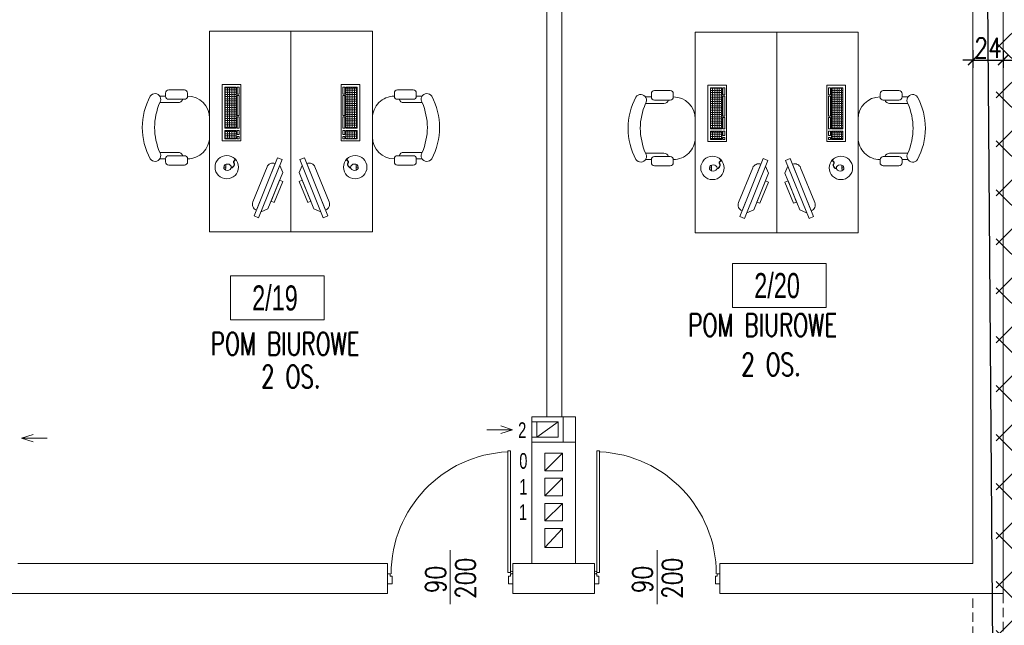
# Model space of a CAD drawing. Header units: millimetres. Extents: x 6354466 to 6508314, y -1889048 to -1342748.
# Tile 116 of 134: x 6405569 to 6413425, y -1554176 to -1549346. Entities that reach past the tile are written whole.
import ezdxf
from ezdxf.enums import TextEntityAlignment as Align

# ---------------------------------------------------------------- set-up
doc = ezdxf.new("R2010")
doc.units = ezdxf.units.MM
doc.header["$PDMODE"] = 3
doc.header["$PDSIZE"] = 10
doc.linetypes.add('HIDDEN', pattern=[0.375, 0.25, -0.125])
for name, color, linetype, lineweight in [('L-1', 10, 'Continuous', 30), ('L-2', 167, 'Continuous', 13), ('L-4', 92, 'Continuous', 20), ('L-5', 152, 'Continuous', 9), ('L-DIM', 252, 'Continuous', 5), ('L-DRZWI', 146, 'Continuous', 13), ('L-HATCH', 252, 'Continuous', 5), ('L-ISTNIEJĄCE BUDYNKI', 167, 'Continuous', 5), ('L-Wyburzenia', 253, 'HIDDEN', 5), ('łóżka', 230, 'Continuous', 9)]:
    doc.layers.add(name, color=color, linetype=linetype, lineweight=lineweight)
doc.layers.add('L-9', color=11, linetype='Continuous', plot=False)
doc.styles.add('125', font='cdmsimpl.shx', dxfattribs={"width": 0.7, "height": 125})
doc.styles.add('160', font='simplex.shx', dxfattribs={"width": 0.8, "height": 160})
doc.styles.add('200', font='cdmsimpl.shx', dxfattribs={"width": 0.7, "height": 200})
doc.styles.add('250', font='cdmsimpl.shx', dxfattribs={"width": 0.7, "height": 250})
doc.styles.add('CDM', font='cdmsimpl.shx', dxfattribs={"width": 0.8, "bigfont": 'cdmbigpl.shx'})
doc.styles.add('SIM-DIM', font='simplex.shx', dxfattribs={"width": 0.7, "bigfont": 'cdmbigpl.shx'})
doc.dimstyles.new('160', dxfattribs={"dimtxt": 160, "dimasz": 80, "dimexe": 60, "dimexo": 3, "dimgap": 18, "dimtad": 1, "dimdec": 0, "dimlfac": 0.1, "dimrnd": 1, "dimtxsty": '160', "dimblk": 'ARCHTICK', "dimcen": 2.5, "dimdle": 30, "dimadec": 0, "dimazin": 0, "dimtfac": 1, "dimtdec": 0, "dimtix": 1, "dimtmove": 2, "dimatfit": 0, "dimldrblk": 'NONE', "dimfxl": 0, "dimarcsym": 0})

# ---------------------------------------------------------------- blocks, each defined once
blk = doc.blocks.new('*U113')
for p, q in [((40, 1020), (20, 1020)), ((20, 1020), (20, 50)), ((40, 50), (40, 1020)), ((500, -203), (500, 227.5)), ((0, 40), (20, 40)), ((20, 50), (20, 60)), ((20, 50), (40, 50)), ((20, 40), (20, 20)), ((20, 20), (35, 20)), ((35, 20), (35, -40)), ((980, 20), (965, 20)), ((965, 20), (965, -40)), ((1000, 40), (980, 40)), ((980, 40), (980, 20)), ((1000, -40), (1000, 40)), ((35, -40), (0, -40)), ((965, -40), (1000, -40))]:
    blk.add_line(p, q)
for points in [[(20, 50), (20, 1020)], [(0, -40), (0, 40)]]:
    blk.add_lwpolyline(points)
blk.add_circle((10, 50), 10)
blk.add_arc((-1.9, 39.2), 974.1, 0.04583, 87.27416)
at = {"style": '160', "width": 0.8}
blk.add_attdef('SZER', text='', height=160, rotation=90, dxfattribs=at).set_placement((510.9, -6.1), align=Align.BOTTOM_CENTER)
blk.add_attdef('WYS', text='', height=160, rotation=90, dxfattribs=at).set_placement((541, 3.2), align=Align.TOP_CENTER)
at = {"style": 'CDM', "width": 0.8, "flags": 1}
blk.add_attdef('POZIOM', (891.4, -224.6), '', height=125, dxfattribs=at)
blk = doc.blocks.new('STOLIK2')
h = blk.add_hatch()
h.set_pattern_fill('ANGLE', color=256, scale=0.25, style=0)
h.set_pattern_definition([(360, (-4499.488, 29427.6887), (-2e-16, -1.74625), [1.27, -0.47625]), (270, (-4499.488, 29427.6887), (-1.74625, 1e-16), [1.27, -0.47625])])
h.paths.add_polyline_path([(-130.91, 53.71), (-98.09, 53.71), (-98.09, 62.85), (-130.91, 62.85)])
h.paths.add_polyline_path([(-96.21, 62.85), (-89.68, 62.85), (-89.68, 53.71), (-96.21, 53.71)])
for p, q in [((-126.13, 110), (-123.63, 110)), ((-123.63, 114.71), (-123.63, 110)), ((-118.46, 114.66), (-118.46, 100.01)), ((-78.81, 114.66), (-78.81, 100.01)), ((-73.63, 110), (-73.63, 114.71)), ((-71.13, 110), (-73.63, 110)), ((-128.63, 107.5), (-128.63, 95)), ((-121.13, 107.5), (-121.13, 95)), ((-76.13, 107.5), (-76.13, 95)), ((-68.63, 107.5), (-68.63, 95)), ((-126.13, 92.5), (-123.63, 92.5)), ((-71.13, 92.5), (-73.63, 92.5)), ((-82.5, 75), (-67.5, 75)), ((-67.03, 63.7), (-66.98, 62.06)), ((-66.98, 62.06), (-69.24, 62)), ((-66.98, 62.06), (-64.73, 62.12)), ((-28.19, 39.5), (-74.53, 20.73)), ((-26.69, 35.8), (-28.19, 39.5)), ((-73.03, 17.02), (-26.69, 35.8)), ((-31.32, 33.92), (-33.69, 28.34)), ((-62.81, 16.54), (-33.69, 28.34)), ((-74.53, 20.73), (-73.03, 17.02)), ((-68.39, 18.9), (-62.81, 16.54))]:
    blk.add_line(p, q)
for points in [[(-15.34, 75), (-175.34, 75), (-175.34, 10), (-15.34, 10)], [(-133.01, 49.97), (-88.12, 49.97), (-88.12, 64.97), (-133.01, 64.97)], [(-130.91, 53.71), (-98.09, 53.71), (-98.09, 62.85), (-130.91, 62.85)], [(-96.21, 62.85), (-89.68, 62.85), (-89.68, 53.71), (-96.21, 53.71)], [(-66.58, 57.62), (-66.92, 57.61), (-66.9, 56.72), (-66.55, 56.73)], [(-125.34, 52.96), (-130.91, 52.96), (-130.91, 51.3), (-125.34, 51.3)], [(-124.22, 51.3), (-108.26, 51.3), (-108.26, 52.96), (-124.22, 52.96)], [(-107.14, 52.96), (-98.09, 52.96), (-98.09, 51.3), (-107.14, 51.3)], [(-96.21, 52.96), (-92.95, 52.96), (-92.95, 51.3), (-96.21, 51.3)], [(-89.68, 52.96), (-91.34, 52.96), (-91.34, 51.3), (-89.68, 51.3)], [(-39.83, 25.85), (-56.67, 19.03), (-55.66, 16.54), (-38.82, 23.36)]]:
    blk.add_lwpolyline(points, close=True)
blk.add_lwpolyline([(-32.82, 37.63), (-32.82, 37.63, 0.414214), (-39.33, 40.38), (-67.14, 29.12, 0.414214), (-69.9, 22.61), (-69.9, 22.61)], format="xyb", close=True)
blk.add_circle((-67, 61.24), 9.34)
for centre, radius, start, end in [((-98.54, 75.49), 53.13, 90.09687, 118.07249), ((-98.72, 75.49), 53.13, 61.92751, 89.90313), ((-121.01, 118.51), 4.62, 123.34927, 303.47427), ((-97.85, 66.23), 52.63, 90.85052, 113.04971), ((-99.41, 66.23), 52.63, 66.95029, 89.14948), ((-76.26, 118.51), 4.62, 236.52573, 56.65073), ((-126.13, 107.5), 2.5, 90, 180), ((-123.63, 107.5), 2.5, 0, 90), ((-73.63, 107.5), 2.5, 90, 180), ((-71.13, 107.5), 2.5, 0, 90), ((-126.13, 95), 2.5, 180, 270), ((-123.63, 95), 2.5, 270, 0), ((-122.21, 100.01), 3.75, 286.67209, 0), ((-75.06, 100.01), 3.75, 180, 253.35509), ((-73.63, 95), 2.5, 180, 270), ((-71.13, 95), 2.5, 270, 0), ((-106.13, 92.5), 17.5, 180, 270), ((-91.13, 92.5), 17.5, 270, 0)]:
    blk.add_arc(centre, radius, start, end)
at = {"extrusion": (0, 0, -1)}
blk.add_ellipse((-66.95, 60.65), major_axis=(-0.08, 3.05), ratio=0.834162, dxfattribs=at)
for points, knots in [([(-66.9, 56.72), (-67.66, 55.94), (-69.06, 54.51), (-71.62, 56.7), (-72.55, 54.4), (-73.6, 54.95), (-74.15, 55.24)], [0, 0, 0, 0, 2.841116, 5.231607, 6.614689, 8.161976, 8.161976, 8.161976, 8.161976]), ([(-66.56, 56.73), (-66.88, 56.4), (-67.03, 56.25), (-67.49, 55.8), (-67.81, 55.53), (-68.44, 55.18), (-68.73, 55.08), (-69.2, 55.06), (-69.36, 55.07), (-69.68, 55.15), (-69.83, 55.2), (-70.27, 55.37), (-70.55, 55.51), (-70.97, 55.68), (-71.14, 55.72), (-71.35, 55.74), (-71.42, 55.73), (-71.54, 55.7), (-71.58, 55.67), (-71.72, 55.56), (-71.82, 55.44), (-72.02, 55.17), (-72.13, 55.02), (-72.33, 54.8), (-72.42, 54.73), (-72.62, 54.62), (-72.74, 54.58), (-72.96, 54.56), (-73.07, 54.56), (-73.36, 54.61), (-73.54, 54.68), (-73.72, 54.76)], [0, 0, 0, 0, 0.557194, 0.557194, 1.671582, 1.671582, 2.519282, 2.519282, 2.939271, 2.939271, 3.35926, 3.35926, 4.143879, 4.143879, 4.704066, 4.704066, 5.061527, 5.061527, 5.357017, 5.357017, 5.838332, 5.838332, 6.319648, 6.319648, 6.605434, 6.605434, 6.891219, 6.891219, 7.177005, 7.177005, 7.662218, 7.662218, 7.662218, 7.662218])]:
    blk.add_open_spline(points, degree=3, knots=knots)
blk = doc.blocks.new('opis pom')
at = {"color": 0}
blk.add_lwpolyline([(252896.7, -40976.9), (253643.9, -40976.9), (253643.9, -41326.9), (252896.7, -41326.9)], close=True, dxfattribs=at)
at = {"layer": 'L-4', "lineweight": 30, "style": '250', "width": 0.7}
blk.add_attdef('2', text='', height=250, dxfattribs=at).set_placement((253252.2, -41151.9), align=Align.MIDDLE_CENTER)
blk = doc.blocks.new('*U279')
for p, q in [((-40, 50), (-40, 1020)), ((-40, 1020), (-20, 1020)), ((-20, 1020), (-20, 50)), ((-500, -203), (-500, 227.5)), ((-1000, -40), (-1000, 40)), ((-1000, 40), (-980, 40)), ((-980, 40), (-980, 20)), ((-980, 20), (-965, 20)), ((-965, 20), (-965, -40)), ((-20, 50), (-40, 50)), ((-20, 20), (-35, 20)), ((-35, 20), (-35, -40)), ((-20, 50), (-20, 60)), ((0, 40), (-20, 40)), ((-20, 40), (-20, 20)), ((-965, -40), (-1000, -40)), ((-35, -40), (0, -40))]:
    blk.add_line(p, q)
for points in [[(-20, 50), (-20, 1020)], [(0, -40), (0, 40)]]:
    blk.add_lwpolyline(points)
blk.add_circle((-10, 50), 10)
blk.add_arc((1.9, 39.2), 974.1, 92.72584, 179.95417)
at = {"style": '160', "width": 0.8}
blk.add_attdef('SZER', text='', height=160, rotation=90, dxfattribs=at).set_placement((-489.1, -6.1), align=Align.BOTTOM_CENTER)
blk.add_attdef('WYS', text='', height=160, rotation=90, dxfattribs=at).set_placement((-459, 3.2), align=Align.TOP_CENTER)
at = {"style": 'CDM', "width": 0.8, "flags": 1}
blk.add_attdef('POZIOM', (-915.2, -224.6), '', height=125, dxfattribs=at)
blk = doc.blocks.new('_ArchTick')
at = {"color": 0, "linetype": 'ByBlock', "const_width": 0.15}
blk.add_lwpolyline([(-0.5, -0.5), (0.5, 0.5)], dxfattribs=at)
blk = doc.blocks.new('*D354')
at = {"layer": 'Defpoints', "color": 0, "ltscale": 10, "transparency": 16777216}
for p in [(6413415.3, -1548963.4), (6413175.3, -1549203.4), (6413415.3, -1549669)]:
    blk.add_point(p, dxfattribs=at)
at = {"layer": 'L-DIM', "color": 0, "lineweight": -2, "ltscale": 10, "transparency": 16777216}
for p, q in [((6413175.3, -1549589), (6413175.3, -1549729)), ((6413415.3, -1549589), (6413415.3, -1549729)), ((6413175.3, -1549669), (6413095.3, -1549669)), ((6413175.3, -1549669), (6413415.3, -1549669)), ((6413415.3, -1549669), (6413495.3, -1549669))]:
    blk.add_line(p, q, dxfattribs=at)
at = {"layer": 'L-DIM', "color": 0, "lineweight": -2, "ltscale": 10, "transparency": 16777216, "xscale": 80, "yscale": 80, "zscale": 80}
blk.add_blockref('_ArchTick', (6413175.3, -1549669), dxfattribs=at)
at = {"layer": 'L-DIM', "color": 0, "lineweight": -2, "ltscale": 10, "transparency": 16777216, "xscale": 80, "yscale": 80, "zscale": 80, "rotation": 180}
blk.add_blockref('_ArchTick', (6413415.3, -1549669), dxfattribs=at)
at = {"layer": 'L-DIM', "color": 0, "lineweight": 13, "ltscale": 10, "transparency": 16777216, "insert": (6413295.3, -1549571), "char_height": 160, "attachment_point": 5, "style": '160'}
blk.add_mtext('24', dxfattribs=at)
blk = doc.blocks.new('_None')

msp = doc.modelspace()

# ---------------------------------------------------------------- hatches: boundary and pattern name
at = {"layer": 'L-HATCH', "ltscale": 10, "transparency": 33554687}
h = msp.add_hatch(dxfattribs=at)
h.set_pattern_fill('ANSI37', color=252, scale=87)
h.set_pattern_definition([(45, (-48796.55, 299935.94), (-195.320571, 195.320571), []), (135, (-48796.55, 299935.94), (-195.320571, -195.320571), [])])
h.paths.add_polyline_path([(6428450.3, -1546798.4), (6413360.3, -1546798.4), (6413360.3, -1560907.4), (6428450.3, -1560907.4)])

# ---------------------------------------------------------------- linework, layer by layer
at = {"layer": 'L-1', "ltscale": 10}
msp.add_line((6413415.3, -1565173), (6413245.3, -1542789.6), dxfattribs=at)
at = {"layer": 'L-2'}
for p, q in [((6413415.3, -1553923.4), (6413415.3, -1548963.4)), ((6413175.3, -1553683.4), (6413175.3, -1549203.4)), ((6409655.3, -1552514.2), (6410005.3, -1552514.2)), ((6409655.3, -1552714.2), (6409655.3, -1552514.2)), ((6410005.3, -1552714.2), (6410005.3, -1552514.2)), ((6409655.3, -1553203.4), (6409655.3, -1552714.2)), ((6410005.3, -1553143.4), (6410005.3, -1553003.4)), ((6409655.3, -1553203.4), (6409655.3, -1553343.4)), ((6409655.3, -1553683.4), (6409655.3, -1553343.4)), ((6405555.3, -1553683.4), (6406915.3, -1553683.4)), ((6406915.3, -1553683.4), (6407605.3, -1553683.4)), ((6407605.3, -1553683.4), (6408505.3, -1553683.4)), ((6408505.3, -1553683.4), (6408505.3, -1553923.4)), ((6409505.3, -1553683.4), (6409655.3, -1553683.4)), ((6409505.3, -1553683.4), (6409505.3, -1553923.4)), ((6410005.3, -1553683.4), (6410155.3, -1553683.4)), ((6410155.3, -1553923.4), (6410155.3, -1553683.4)), ((6411155.3, -1553683.4), (6413175.3, -1553683.4)), ((6411155.3, -1553923.4), (6411155.3, -1553683.4)), ((6404605.3, -1553923.4), (6406915.3, -1553923.4)), ((6406915.3, -1553923.4), (6408505.3, -1553923.4)), ((6409505.3, -1553923.4), (6410155.3, -1553923.4)), ((6411155.3, -1553923.4), (6413415.3, -1553923.4))]:
    msp.add_line(p, q, dxfattribs=at)
at = {"layer": 'L-2', "lineweight": 15}
for p, q in [((6409695.3, -1552674.2), (6409865.3, -1552554.2)), ((6409760.3, -1552943.4), (6409900.3, -1552803.4)), ((6409760.3, -1553143.4), (6409900.3, -1553003.4)), ((6409760.3, -1553343.4), (6409900.3, -1553203.4)), ((6409900.3, -1553203.4), (6409900.3, -1553343.4)), ((6409760.3, -1553555.8), (6409900.3, -1553403.4))]:
    msp.add_line(p, q, dxfattribs=at)
at = {"layer": 'L-2', "ltscale": 8}
for p, q in [((6409705.3, -1552714.2), (6409655.3, -1552714.2)), ((6409905.3, -1552714.2), (6410005.3, -1552714.2))]:
    msp.add_line(p, q, dxfattribs=at)
msp.add_lwpolyline([(6409655.3, -1552514.2), (6409905.3, -1552514.2), (6409905.3, -1552714.2), (6409655.3, -1552714.2)], close=True, dxfattribs=at)
at = {"layer": 'L-2', "lineweight": 15}
for points in [[(6409695.3, -1552674.2), (6409865.3, -1552674.2), (6409865.3, -1552554.2), (6409695.3, -1552554.2)], [(6409760.3, -1552943.4), (6409900.3, -1552943.4), (6409900.3, -1552803.4), (6409760.3, -1552803.4)], [(6409760.3, -1553143.4), (6409900.3, -1553143.4), (6409900.3, -1553003.4), (6409760.3, -1553003.4)], [(6409760.3, -1553343.4), (6409900.3, -1553343.4), (6409900.3, -1553203.4), (6409760.3, -1553203.4)], [(6409760.3, -1553555.8), (6409900.3, -1553555.8), (6409900.3, -1553403.4), (6409760.3, -1553403.4)]]:
    msp.add_lwpolyline(points, close=True, dxfattribs=at)
at = {"layer": 'L-2'}
for points in [[(6410005.3, -1552714.2), (6410005.3, -1553003.4)], [(6410005.3, -1553143.4), (6410005.3, -1553683.4), (6409655.3, -1553683.4), (6409655.3, -1553343.4)]]:
    msp.add_lwpolyline(points, dxfattribs=at)
at = {"layer": 'L-4', "ltscale": 10}
for p, q in [((6409775.3, -1552514.2), (6409775.3, -1549203.4)), ((6409895.3, -1552514.2), (6409895.3, -1549203.4))]:
    msp.add_line(p, q, dxfattribs=at)
at = {"layer": 'L-5'}
for p, q in [((6409695.3, -1552554.2), (6409655.3, -1552554.2)), ((6409297.2, -1552615.7), (6409501.4, -1552615.7)), ((6409501.4, -1552615.7), (6409408.2, -1552586.2)), ((6409501.4, -1552615.7), (6409408.2, -1552645.2)), ((6405583.6, -1552682.7), (6405676.8, -1552653.2)), ((6405787.8, -1552682.7), (6405583.6, -1552682.7)), ((6405583.6, -1552682.7), (6405676.8, -1552712.1)), ((6409695.3, -1552674.2), (6409655.3, -1552674.2))]:
    msp.add_line(p, q, dxfattribs=at)
at = {"layer": 'L-ISTNIEJĄCE BUDYNKI', "ltscale": 0.5}
for p, q in [((6409760.3, -1553003.4), (6409760.3, -1553143.4)), ((6410005.3, -1553683.4), (6410005.3, -1553143.4))]:
    msp.add_line(p, q, dxfattribs=at)
at = {"layer": 'L-Wyburzenia', "ltscale": 300}
for p, q in [((6413175.3, -1555723.4), (6413175.3, -1553923.4)), ((6413415.3, -1553923.4), (6413415.3, -1555723.4))]:
    msp.add_line(p, q, dxfattribs=at)

# ---------------------------------------------------------------- block references
at = {"layer": 'L-5'}
ref = msp.add_blockref('opis pom', (6158360.1, -1510314.5), dxfattribs=at)
ref.add_attrib('2', '2/20', dxfattribs={"layer": 'L-4', "height": 200, "style": '200', "width": 0.7}).set_placement((6411612.3, -1551466.4), align=Align.MIDDLE_CENTER)
ref = msp.add_blockref('opis pom', (6154354, -1510413.1), dxfattribs=at)
ref.add_attrib('2', '2/19', dxfattribs={"layer": 'L-4', "height": 200, "style": '200', "width": 0.7}).set_placement((6407606.2, -1551565.1), align=Align.MIDDLE_CENTER)
at = {"layer": 'L-DRZWI'}
for name, p in [('*U279', (6409505.3, -1553804.7)), ('*U113', (6410155.3, -1553804.7))]:
    msp.add_blockref(name, p, dxfattribs=at).add_auto_attribs({'WYS': '200', 'SZER': '90'})
at = {"layer": 'łóżka', "ltscale": 8, "yscale": 10, "zscale": 10}
for p, xscale, rotation in [((6407834, -1551192.1), -10, 90.00157259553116), ((6407634, -1551192.1), 10, 269.9984274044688), ((6411709.2, -1551198.2), -10, 89.99685480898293), ((6411509.2, -1551198.2), 10, 269.9968548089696)]:
    msp.add_blockref('STOLIK2', p, dxfattribs=dict(at, xscale=xscale, rotation=rotation))

# ---------------------------------------------------------------- texts
at = {"layer": 'L-5', "style": '125', "width": 0.7}
for s, p in [('2', (6409546.1, -1552681.9, 0)), ('0', (6409555.4, -1552927.3, 0)), ('1', (6409555.5, -1553133.8, 0)), ('1', (6409552.7, -1553336, 0))]:
    msp.add_text(s, height=125, dxfattribs=at).set_placement(p)
at = {"layer": 'L-9', "ltscale": 0.5, "style": 'SIM-DIM', "width": 0.7}
for s, p in [('POM BIUROWE', (6410903.9, -1551871.7)), ('POM BIUROWE', (6407094.1, -1552020.7)), ('2 OS.', (6411326.7, -1552185.2)), ('2 OS.', (6407495.9, -1552282))]:
    msp.add_text(s, height=180, dxfattribs=at).set_placement(p)

# ---------------------------------------------------------------- dimensions: what is measured, and where the dimension line sits
at = {"layer": 'L-DIM', "lineweight": 13, "ltscale": 10}
dim = msp.add_linear_dim(base=(6413415.3, -1549669), p1=(6413175.3, -1549203.4), p2=(6413415.3, -1548963.4), dimstyle='160', override={"dimlfac": 0.1}, dxfattribs=at)
dim.commit()
dim.dimension.update_dxf_attribs({"geometry": '*D354', "text_midpoint": (6413295.3, -1549571)})

doc.saveas('drawing.dxf')
